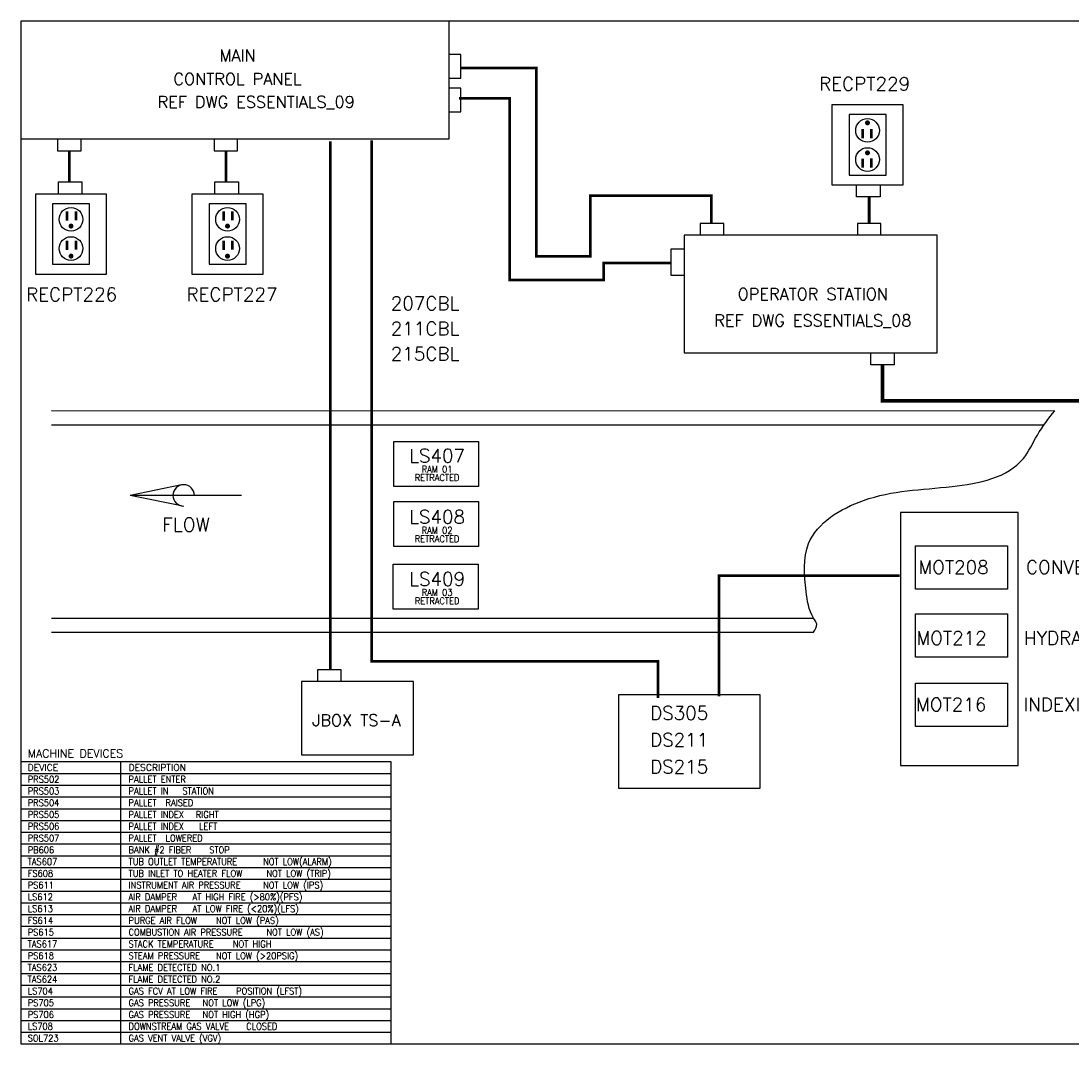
# Model space of a CAD drawing. Header units: inches. Extents: x 0 to 30, y 0 to 19.
# Tile 1 of 2: x 0 to 19.5, y 0 to 19. Entities that reach past the tile are written whole.
import ezdxf
from ezdxf.enums import TextEntityAlignment as Align

# ---------------------------------------------------------------- set-up
doc = ezdxf.new("R2010")
doc.units = ezdxf.units.IN
doc.header["$MEASUREMENT"] = 0
for name, color, linetype in [('MISC', 30, 'Continuous'), ('PDESC', 141, 'Continuous'), ('PSYMS', 7, 'Continuous'), ('PTAG', 30, 'Continuous'), ('REFDWG', 6, 'Continuous')]:
    doc.layers.add(name, color=color, linetype=linetype)
doc.layers.add('Viewports', color=3, linetype='Continuous', plot=False)
doc.styles.add('LEGACY', font='romans.shx')
doc.styles.add('ROMANS', font='ROMANS')
doc.styles.add('WD', font='romans.shx')

# ---------------------------------------------------------------- blocks, each defined once
blk = doc.blocks.new('MMREFDWG')
at = {"style": 'LEGACY', "width": 0.9, "flags": 8}
blk.add_attdef('REF_DWG', (0, 0), '', height=0.1, dxfattribs=at)
blk = doc.blocks.new('MMPTAG')
at = {"style": 'WD', "width": 0.9, "flags": 8}
for tag, p in [('P_TAG1', (-0.125, 0)), ('DESC1', (0.75, 0)), ('DESC2', (0.75, -0.188)), ('DESC3', (0.75, -0.375))]:
    blk.add_attdef(tag, p, '', height=0.125, dxfattribs=at)
at = {"linetype": 'Continuous', "style": 'WD', "flags": 1}
for tag, p in [('P_MFG', (-0.123, -0.169)), ('P_CAT', (-0.123, -0.103))]:
    blk.add_attdef(tag, text='', height=0.05, dxfattribs=at).set_placement(p, align=Align.MIDDLE)
at = {"linetype": 'Continuous', "style": 'WD', "flags": 9}
for tag, p in [('WDBLKNAM', (-0.123, -0.069)), ('P_ASSYCODE', (-0.123, -0.216))]:
    blk.add_attdef(tag, text='', height=0.01, dxfattribs=at).set_placement(p, align=Align.CENTER)
blk = doc.blocks.new('wd_ptag')
at = {"style": 'WD', "width": 0.9, "flags": 1}
blk.add_attdef('P_ITEM', text='', height=0.125, dxfattribs=at).set_placement((0, 0.469), align=Align.CENTER)
at = {"style": 'WD'}
for tag, width, p in [('INST', 0.8, (0, 0.312)), ('LOC', 0.8, (0, 0.156)), ('P_TAG1', 0.9, (0, 0)), ('DESC1', 0.9, (0, -0.188)), ('DESC2', 0.9, (0, -0.344)), ('DESC3', 0.9, (0, -0.5)), ('MFG', 0.9, (0, -0.656)), ('CAT', 0.9, (0, -0.812))]:
    blk.add_attdef(tag, text='', height=0.125, dxfattribs=dict(at, width=width)).set_placement(p, align=Align.CENTER)
at = {"linetype": 'Continuous', "style": 'WD'}
for tag, flags, p in [('RATING1', 9, (0.344, -0.171)), ('RATING2', 9, (0.344, -0.187)), ('RATING4', 9, (0.344, -0.202)), ('RATING10', 9, (0.344, -0.312)), ('RATING12', 9, (0.344, -0.327)), ('RATING11', 9, (0.344, -0.343)), ('RATING3', 9, (0.344, -0.218)), ('RATING8', 9, (0.344, -0.234)), ('RATING7', 9, (0.344, -0.249)), ('RATING6', 9, (0.344, -0.265)), ('RATING5', 9, (0.344, -0.281)), ('RATING9', 9, (0.344, -0.296)), ('WDBLKNAM', 1, (0.359, -0.369)), ('ASSYCODE', 9, (0.016, -0.859))]:
    blk.add_attdef(tag, text='', height=0.01, dxfattribs=dict(at, flags=flags)).set_placement(p, align=Align.CENTER)

msp = doc.modelspace()

# ---------------------------------------------------------------- linework, layer by layer
for p, q in [((8.177, 18.395), (7.958, 18.395)), ((8.177, 17.957), (8.177, 18.395)), ((7.958, 17.957), (8.177, 17.957)), ((8.177, 17.77), (7.958, 17.77)), ((8.177, 17.332), (8.177, 17.77)), ((15.083, 17.467), (16.395, 17.467)), ((15.083, 15.967), (15.083, 17.467)), ((16.395, 17.467), (16.395, 15.967)), ((7.958, 17.332), (8.177, 17.332)), ((0.68, 16.828), (0.68, 16.609)), ((1.118, 16.609), (1.118, 16.828)), ((3.59, 16.828), (3.59, 16.609)), ((4.028, 16.609), (4.028, 16.828)), ((0.68, 16.609), (1.118, 16.609)), ((3.59, 16.609), (4.028, 16.609)), ((0.696, 16.027), (1.133, 16.027)), ((0.696, 15.808), (0.696, 16.027)), ((1.133, 16.027), (1.133, 15.808)), ((3.606, 16.027), (4.043, 16.027)), ((3.606, 15.808), (3.606, 16.027)), ((4.043, 16.027), (4.043, 15.808)), ((16.395, 15.967), (15.083, 15.967)), ((15.536, 15.748), (15.536, 15.967)), ((15.973, 15.967), (15.973, 15.748)), ((0.274, 14.308), (0.274, 15.808)), ((0.274, 15.808), (1.586, 15.808)), ((1.586, 15.808), (1.586, 14.308)), ((3.184, 15.808), (4.496, 15.808)), ((3.184, 14.308), (3.184, 15.808)), ((4.496, 15.808), (4.496, 14.308)), ((15.973, 15.748), (15.536, 15.748)), ((13.066, 15.254), (12.629, 15.254)), ((12.629, 15.254), (12.629, 15.036)), ((13.066, 15.036), (13.066, 15.254)), ((15.989, 15.254), (15.552, 15.254)), ((15.552, 15.254), (15.552, 15.036)), ((15.989, 15.036), (15.989, 15.254)), ((12.088, 14.289), (12.088, 14.783)), ((12.088, 14.783), (12.335, 14.783)), ((1.586, 14.308), (0.274, 14.308)), ((4.496, 14.308), (3.184, 14.308)), ((12.326, 14.289), (12.088, 14.289)), ((15.799, 12.629), (15.799, 12.848)), ((16.236, 12.848), (16.236, 12.629)), ((16.236, 12.629), (15.799, 12.629)), ((0.567, 11.776), (19.223, 11.775)), ((0.567, 11.513), (19.023, 11.513)), ((2.985, 10.394), (2.029, 10.199)), ((3.224, 10.199), (2.029, 10.199)), ((2.985, 10.004), (2.029, 10.199)), ((2.985, 10.004), (2.029, 10.199)), ((4.099, 10.199), (2.1, 10.199)), ((0.567, 7.919), (14.738, 7.919)), ((0.567, 7.656), (14.738, 7.656)), ((5.95, 6.957), (5.513, 6.957)), ((5.513, 6.957), (5.513, 6.738)), ((5.95, 6.738), (5.95, 6.957))]:
    msp.add_line(p, q)
for points in [[(0, 19.02), (0, 16.832), (7.958, 16.832), (7.958, 19.02)], [(15.395, 17.28), (15.395, 16.155), (16.083, 16.155), (16.083, 17.28)], [(1.274, 14.496), (1.274, 15.621), (0.586, 15.621), (0.586, 14.496)], [(4.184, 14.496), (4.184, 15.621), (3.496, 15.621), (3.496, 14.496)], [(12.333, 15.036), (12.333, 12.848), (17.036, 12.848), (17.036, 15.036)], [(6.929, 11.2), (8.509, 11.2), (8.509, 10.365), (6.929, 10.365)], [(6.929, 10.086), (8.509, 10.086), (8.509, 9.251), (6.929, 9.251)], [(16.35, 5.179), (18.538, 5.179), (18.538, 9.882), (16.35, 9.882)], [(16.629, 9.262), (18.342, 9.262), (18.342, 8.456), (16.629, 8.456)], [(6.922, 8.92), (8.503, 8.92), (8.503, 8.085), (6.922, 8.085)], [(16.629, 7.997), (18.342, 7.997), (18.342, 7.192), (16.629, 7.192)], [(5.217, 6.738), (5.217, 5.375), (7.295, 5.375), (7.295, 6.738)], [(16.629, 6.711), (18.342, 6.711), (18.342, 5.905), (16.629, 5.905)], [(11.114, 6.499), (13.739, 6.499), (13.739, 4.749), (11.114, 4.749)]]:
    msp.add_lwpolyline(points, close=True)
for points, const_width in [([(12.833, 15.27), (12.833, 15.77), (10.583, 15.77), (10.583, 14.645), (9.583, 14.645), (9.583, 18.145), (8.177, 18.145)], 0.05), ([(8.145, 17.582), (9.083, 17.582), (9.083, 14.207), (10.833, 14.207), (10.833, 14.52), (12.083, 14.52)], 0.05), ([(15.649, 17.009), (15.649, 16.839)], 0.05), ([(15.813, 17.014), (15.813, 16.839)], 0.05), ([(5.752, 6.968), (5.752, 16.781)], 0.05), ([(11.841, 6.435), (11.841, 7.112), (6.519, 7.112), (6.519, 16.804)], 0.05), ([(0.899, 16.609), (0.899, 16.027)], 0.05), ([(3.809, 16.609), (3.809, 16.027)], 0.05), ([(15.649, 16.46), (15.649, 16.291)], 0.05), ([(15.813, 16.466), (15.813, 16.291)], 0.05), ([(15.77, 15.254), (15.77, 15.748)], 0.05), ([(0.856, 15.309), (0.856, 15.484)], 0.05), ([(1.021, 15.315), (1.021, 15.484)], 0.05), ([(3.766, 15.309), (3.766, 15.484)], 0.05), ([(3.931, 15.315), (3.931, 15.484)], 0.05), ([(16.017, 12.629), (16.017, 11.957), (21.208, 11.957), (21.208, 15.507)], 0.07), ([(0.856, 14.761), (0.856, 14.936)], 0.05), ([(1.021, 14.767), (1.021, 14.936)], 0.05), ([(3.766, 14.761), (3.766, 14.936)], 0.05), ([(3.931, 14.767), (3.931, 14.936)], 0.05), ([(12.978, 6.462), (12.978, 8.709), (16.337, 8.709)], 0.05)]:
    msp.add_lwpolyline(points, dxfattribs=dict(const_width=const_width))
at = {"const_width": 0.0462}
for points in [[(15.716, 17.127, 1), (15.762, 17.127, 1)], [(15.716, 16.568, 1), (15.762, 16.568, 1)], [(0.953, 15.207, 1), (0.907, 15.207, 1)], [(3.863, 15.207, 1), (3.817, 15.207, 1)], [(0.953, 14.648, 1), (0.907, 14.648, 1)], [(3.863, 14.648, 1), (3.817, 14.648, 1)]]:
    msp.add_lwpolyline(points, format="xyb", close=True, dxfattribs=at)
for centre in [(15.739, 16.986), (15.739, 16.444), (0.93, 15.332), (3.84, 15.332), (0.93, 14.789), (3.84, 14.789)]:
    msp.add_circle(centre, 0.22)
msp.add_arc((3.025, 10.199), 0.199, 0.0001, 270)
msp.add_arc((3.025, 10.199), 0.199, 0.0001, 270)
msp.add_spline([(14.738, 7.656), (14.795, 7.807), (14.738, 7.919), (14.599, 8.414), (14.643, 9.303), (15.663, 10.106), (17.313, 10.366), (18.637, 10.886), (18.897, 11.32), (19.223, 11.775)], degree=3)
at = {"layer": 'PSYMS'}
for p, q in [((0, 5.25), (0, 0)), ((0, 5.25), (6.875, 5.25)), ((1.852, 5.257), (1.852, 0.007)), ((6.875, 5.25), (6.875, 0)), ((0, 5.031), (6.875, 5.031)), ((0, 4.812), (6.875, 4.812)), ((0, 4.594), (6.875, 4.594)), ((0, 4.375), (6.875, 4.375)), ((0, 4.156), (6.875, 4.156)), ((0, 3.938), (6.875, 3.938)), ((0, 3.719), (6.875, 3.719)), ((0, 3.5), (6.875, 3.5)), ((0, 3.281), (6.875, 3.281)), ((0, 3.062), (6.875, 3.062)), ((0, 2.844), (6.875, 2.844)), ((0, 2.625), (6.875, 2.625)), ((0, 2.406), (6.875, 2.406)), ((0, 2.188), (6.875, 2.188)), ((0, 1.969), (6.875, 1.969)), ((0, 1.75), (6.875, 1.75)), ((0, 1.531), (6.875, 1.531)), ((0, 1.312), (6.875, 1.312)), ((0, 1.094), (6.875, 1.094)), ((0, 0.875), (6.875, 0.875)), ((0, 0.656), (6.875, 0.656)), ((0, 0.438), (6.875, 0.438)), ((0, 0.219), (6.875, 0.219)), ((0, 0), (6.875, 0))]:
    msp.add_line(p, q, dxfattribs=at)
at = {"layer": 'Viewports'}
msp.add_lwpolyline([(0, 0), (30, 0), (30, 19.02), (0, 19.02)], close=True, dxfattribs=at)

# ---------------------------------------------------------------- block references
at = {"layer": 'PSYMS'}
ref = msp.add_blockref('MMPTAG', (14.963, 17.727), dxfattribs=at)
ref.add_attrib('P_TAG1', 'RECPT229', (14.838, 17.727), dxfattribs={"layer": 'PTAG', "height": 0.25, "style": 'WD', "flags": 8})
ref = msp.add_blockref('wd_ptag', (0.94, 13.812), dxfattribs=at)
ref.add_attrib('P_TAG1', 'RECPT226', dxfattribs={"layer": 'PTAG', "height": 0.25, "style": 'WD'}).set_placement((0.94, 13.812), align=Align.CENTER)
ref = msp.add_blockref('wd_ptag', (3.922, 13.812), dxfattribs=at)
ref.add_attrib('P_TAG1', 'RECPT227', dxfattribs={"layer": 'PTAG', "height": 0.25, "style": 'WD'}).set_placement((3.922, 13.812), align=Align.CENTER)
ref = msp.add_blockref('MMPTAG', (7, 13.645), dxfattribs=at)
ref.add_attrib('P_TAG1', '207CBL', (6.875, 13.645), dxfattribs={"layer": 'PTAG', "height": 0.25, "style": 'WD', "flags": 8})
ref = msp.add_blockref('MMPTAG', (7, 13.176), dxfattribs=at)
ref.add_attrib('P_TAG1', '211CBL', (6.875, 13.176), dxfattribs={"layer": 'PTAG', "height": 0.25, "style": 'WD', "flags": 8})
ref = msp.add_blockref('MMPTAG', (7, 12.707), dxfattribs=at)
ref.add_attrib('P_TAG1', '215CBL', (6.875, 12.707), dxfattribs={"layer": 'PTAG', "height": 0.25, "style": 'WD', "flags": 8})
ref = msp.add_blockref('wd_ptag', (7.736, 10.812), dxfattribs=at)
ref.add_attrib('P_TAG1', 'LS407', dxfattribs={"layer": 'PTAG', "height": 0.25, "style": 'WD'}).set_placement((7.736, 10.812), align=Align.CENTER)
ref.add_attrib('DESC1', 'RAM 01', dxfattribs={"layer": 'PDESC', "height": 0.125, "style": 'WD', "width": 0.9}).set_placement((7.736, 10.624), align=Align.CENTER)
ref.add_attrib('DESC2', 'RETRACTED', dxfattribs={"layer": 'PDESC', "height": 0.125, "style": 'WD', "width": 0.9}).set_placement((7.736, 10.468), align=Align.CENTER)
ref = msp.add_blockref('wd_ptag', (7.736, 9.675), dxfattribs=at)
ref.add_attrib('P_TAG1', 'LS408', dxfattribs={"layer": 'PTAG', "height": 0.25, "style": 'WD'}).set_placement((7.736, 9.675), align=Align.CENTER)
ref.add_attrib('DESC1', 'RAM 02', dxfattribs={"layer": 'PDESC', "height": 0.125, "style": 'WD', "width": 0.9}).set_placement((7.736, 9.488), align=Align.CENTER)
ref.add_attrib('DESC2', 'RETRACTED', dxfattribs={"layer": 'PDESC', "height": 0.125, "style": 'WD', "width": 0.9}).set_placement((7.736, 9.331), align=Align.CENTER)
ref = msp.add_blockref('MMPTAG', (16.81, 8.741), dxfattribs=at)
ref.add_attrib('P_TAG1', 'MOT208', (16.685, 8.741), dxfattribs={"layer": 'PTAG', "height": 0.25, "style": 'WD', "flags": 8})
ref.add_attrib('DESC1', 'CONVEYOR MOTOR', (18.685, 8.741), dxfattribs={"layer": 'PDESC', "height": 0.25, "style": 'WD', "flags": 8})
ref = msp.add_blockref('wd_ptag', (7.737, 8.52), dxfattribs=at)
ref.add_attrib('P_TAG1', 'LS409', dxfattribs={"layer": 'PTAG', "height": 0.25, "style": 'WD'}).set_placement((7.737, 8.52), align=Align.CENTER)
ref.add_attrib('DESC1', 'RAM 03', dxfattribs={"layer": 'PDESC', "height": 0.125, "style": 'WD', "width": 0.9}).set_placement((7.737, 8.333), align=Align.CENTER)
ref.add_attrib('DESC2', 'RETRACTED', dxfattribs={"layer": 'PDESC', "height": 0.125, "style": 'WD', "width": 0.9}).set_placement((7.737, 8.176), align=Align.CENTER)
ref = msp.add_blockref('MMPTAG', (16.773, 7.423), dxfattribs=at)
ref.add_attrib('P_TAG1', 'MOT212', (16.648, 7.423), dxfattribs={"layer": 'PTAG', "height": 0.25, "style": 'WD', "flags": 8})
ref.add_attrib('DESC1', 'HYDRAULIC MOTOR', (18.648, 7.423), dxfattribs={"layer": 'PDESC', "height": 0.25, "style": 'WD', "flags": 8})
ref = msp.add_blockref('MMPTAG', (11.821, 6.03), dxfattribs=at)
ref.add_attrib('P_TAG1', 'DS305', (11.696, 6.03), dxfattribs={"layer": 'PTAG', "height": 0.25, "style": 'WD', "flags": 8})
ref = msp.add_blockref('MMPTAG', (16.766, 6.187), dxfattribs=at)
ref.add_attrib('P_TAG1', 'MOT216', (16.641, 6.187), dxfattribs={"layer": 'PTAG', "height": 0.25, "style": 'WD', "flags": 8})
ref.add_attrib('DESC1', 'INDEXING MOTOR', (18.641, 6.187), dxfattribs={"layer": 'PDESC', "height": 0.25, "style": 'WD', "flags": 8})
ref = msp.add_blockref('MMPTAG', (11.821, 5.53), dxfattribs=at)
ref.add_attrib('P_TAG1', 'DS211', (11.696, 5.53), dxfattribs={"layer": 'PTAG', "height": 0.25, "style": 'WD', "flags": 8})
ref = msp.add_blockref('MMPTAG', (11.821, 5.03), dxfattribs=at)
ref.add_attrib('P_TAG1', 'DS215', (11.696, 5.03), dxfattribs={"layer": 'PTAG', "height": 0.25, "style": 'WD', "flags": 8})
ref = msp.add_blockref('MMPTAG', (0.25, 4.859), dxfattribs=at)
ref.add_attrib('P_TAG1', 'PRS502', (0.125, 4.859), dxfattribs={"layer": 'PTAG', "height": 0.125, "style": 'WD', "width": 0.9, "flags": 8})
ref.add_attrib('DESC1', 'PALLET ENTER', (2, 4.859), dxfattribs={"layer": 'PDESC', "height": 0.125, "style": 'WD', "width": 0.9, "flags": 8})
ref = msp.add_blockref('MMPTAG', (0.25, 4.641), dxfattribs=at)
ref.add_attrib('P_TAG1', 'PRS503', (0.125, 4.641), dxfattribs={"layer": 'PTAG', "height": 0.125, "style": 'WD', "width": 0.9, "flags": 8})
ref.add_attrib('DESC1', 'PALLET IN', (2, 4.641), dxfattribs={"layer": 'PDESC', "height": 0.125, "style": 'WD', "width": 0.9, "flags": 8})
ref.add_attrib('DESC2', 'STATION', (3, 4.641), dxfattribs={"layer": 'PDESC', "height": 0.125, "style": 'WD', "width": 0.9, "flags": 8})
ref = msp.add_blockref('MMPTAG', (0.25, 4.422), dxfattribs=at)
ref.add_attrib('P_TAG1', 'PRS504', (0.125, 4.422), dxfattribs={"layer": 'PTAG', "height": 0.125, "style": 'WD', "width": 0.9, "flags": 8})
ref.add_attrib('DESC1', 'PALLET', (2, 4.422), dxfattribs={"layer": 'PDESC', "height": 0.125, "style": 'WD', "width": 0.9, "flags": 8})
ref.add_attrib('DESC2', 'RAISED', (2.688, 4.422), dxfattribs={"layer": 'PDESC', "height": 0.125, "style": 'WD', "width": 0.9, "flags": 8})
ref = msp.add_blockref('MMPTAG', (0.25, 4.203), dxfattribs=at)
ref.add_attrib('P_TAG1', 'PRS505', (0.125, 4.203), dxfattribs={"layer": 'PTAG', "height": 0.125, "style": 'WD', "width": 0.9, "flags": 8})
ref.add_attrib('DESC1', 'PALLET INDEX', (2, 4.203), dxfattribs={"layer": 'PDESC', "height": 0.125, "style": 'WD', "width": 0.9, "flags": 8})
ref.add_attrib('DESC2', 'RIGHT', (3.25, 4.203), dxfattribs={"layer": 'PDESC', "height": 0.125, "style": 'WD', "width": 0.9, "flags": 8})
ref = msp.add_blockref('MMPTAG', (0.25, 3.984), dxfattribs=at)
ref.add_attrib('P_TAG1', 'PRS506', (0.125, 3.984), dxfattribs={"layer": 'PTAG', "height": 0.125, "style": 'WD', "width": 0.9, "flags": 8})
ref.add_attrib('DESC1', 'PALLET INDEX', (2, 3.984), dxfattribs={"layer": 'PDESC', "height": 0.125, "style": 'WD', "width": 0.9, "flags": 8})
ref.add_attrib('DESC2', 'LEFT', (3.312, 3.984), dxfattribs={"layer": 'PDESC', "height": 0.125, "style": 'WD', "width": 0.9, "flags": 8})
ref = msp.add_blockref('MMPTAG', (0.25, 3.766), dxfattribs=at)
ref.add_attrib('P_TAG1', 'PRS507', (0.125, 3.766), dxfattribs={"layer": 'PTAG', "height": 0.125, "style": 'WD', "width": 0.9, "flags": 8})
ref.add_attrib('DESC1', 'PALLET', (2, 3.766), dxfattribs={"layer": 'PDESC', "height": 0.125, "style": 'WD', "width": 0.9, "flags": 8})
ref.add_attrib('DESC2', 'LOWERED', (2.688, 3.766), dxfattribs={"layer": 'PDESC', "height": 0.125, "style": 'WD', "width": 0.9, "flags": 8})
ref = msp.add_blockref('MMPTAG', (0.25, 3.547), dxfattribs=at)
ref.add_attrib('P_TAG1', 'PB606', (0.125, 3.547), dxfattribs={"layer": 'PTAG', "height": 0.125, "style": 'WD', "width": 0.9, "flags": 8})
ref.add_attrib('DESC1', 'BANK #2 FIBER', (2, 3.547), dxfattribs={"layer": 'PDESC', "height": 0.125, "style": 'WD', "width": 0.9, "flags": 8})
ref.add_attrib('DESC2', 'STOP ', (3.5, 3.547), dxfattribs={"layer": 'PDESC', "height": 0.125, "style": 'WD', "width": 0.9, "flags": 8})
ref = msp.add_blockref('MMPTAG', (0.25, 3.328), dxfattribs=at)
ref.add_attrib('P_TAG1', 'TAS607', (0.125, 3.328), dxfattribs={"layer": 'PTAG', "height": 0.125, "style": 'WD', "width": 0.9, "flags": 8})
ref.add_attrib('DESC1', 'TUB OUTLET TEMPERATURE', (2, 3.328), dxfattribs={"layer": 'PDESC', "height": 0.125, "style": 'WD', "width": 0.9, "flags": 8})
ref.add_attrib('DESC2', 'NOT LOW(ALARM)', (4.5, 3.328), dxfattribs={"layer": 'PDESC', "height": 0.125, "style": 'WD', "width": 0.9, "flags": 8})
ref = msp.add_blockref('MMPTAG', (0.25, 3.109), dxfattribs=at)
ref.add_attrib('P_TAG1', 'FS608', (0.125, 3.109), dxfattribs={"layer": 'PTAG', "height": 0.125, "style": 'WD', "width": 0.9, "flags": 8})
ref.add_attrib('DESC1', 'TUB INLET TO HEATER FLOW', (2, 3.109), dxfattribs={"layer": 'PDESC', "height": 0.125, "style": 'WD', "width": 0.9, "flags": 8})
ref.add_attrib('DESC2', 'NOT LOW (TRIP)', (4.562, 3.109), dxfattribs={"layer": 'PDESC', "height": 0.125, "style": 'WD', "width": 0.9, "flags": 8})
ref = msp.add_blockref('MMPTAG', (0.25, 2.891), dxfattribs=at)
ref.add_attrib('P_TAG1', 'PS611', (0.125, 2.891), dxfattribs={"layer": 'PTAG', "height": 0.125, "style": 'WD', "width": 0.9, "flags": 8})
ref.add_attrib('DESC1', 'INSTRUMENT AIR PRESSURE', (2, 2.891), dxfattribs={"layer": 'PDESC', "height": 0.125, "style": 'WD', "width": 0.9, "flags": 8})
ref.add_attrib('DESC2', 'NOT LOW (IPS)', (4.5, 2.891), dxfattribs={"layer": 'PDESC', "height": 0.125, "style": 'WD', "width": 0.9, "flags": 8})
ref = msp.add_blockref('MMPTAG', (0.25, 2.672), dxfattribs=at)
ref.add_attrib('P_TAG1', 'LS612', (0.125, 2.672), dxfattribs={"layer": 'PTAG', "height": 0.125, "style": 'WD', "width": 0.9, "flags": 8})
ref.add_attrib('DESC1', 'AIR DAMPER', (2, 2.672), dxfattribs={"layer": 'PDESC', "height": 0.125, "style": 'WD', "width": 0.9, "flags": 8})
ref.add_attrib('DESC2', 'AT HIGH FIRE (>80%)(PFS)', (3.188, 2.672), dxfattribs={"layer": 'PDESC', "height": 0.125, "style": 'WD', "width": 0.9, "flags": 8})
ref = msp.add_blockref('MMPTAG', (0.25, 2.453), dxfattribs=at)
ref.add_attrib('P_TAG1', 'LS613', (0.125, 2.453), dxfattribs={"layer": 'PTAG', "height": 0.125, "style": 'WD', "width": 0.9, "flags": 8})
ref.add_attrib('DESC1', 'AIR DAMPER', (2, 2.453), dxfattribs={"layer": 'PDESC', "height": 0.125, "style": 'WD', "width": 0.9, "flags": 8})
ref.add_attrib('DESC2', 'AT LOW FIRE (<20%)(LFS)', (3.188, 2.453), dxfattribs={"layer": 'PDESC', "height": 0.125, "style": 'WD', "width": 0.9, "flags": 8})
ref = msp.add_blockref('MMPTAG', (0.25, 2.234), dxfattribs=at)
ref.add_attrib('P_TAG1', 'FS614', (0.125, 2.234), dxfattribs={"layer": 'PTAG', "height": 0.125, "style": 'WD', "width": 0.9, "flags": 8})
ref.add_attrib('DESC1', 'PURGE AIR FLOW', (2, 2.234), dxfattribs={"layer": 'PDESC', "height": 0.125, "style": 'WD', "width": 0.9, "flags": 8})
ref.add_attrib('DESC2', 'NOT LOW (PAS)', (3.625, 2.234), dxfattribs={"layer": 'PDESC', "height": 0.125, "style": 'WD', "width": 0.9, "flags": 8})
ref = msp.add_blockref('MMPTAG', (0.25, 2.016), dxfattribs=at)
ref.add_attrib('P_TAG1', 'PS615', (0.125, 2.016), dxfattribs={"layer": 'PTAG', "height": 0.125, "style": 'WD', "width": 0.9, "flags": 8})
ref.add_attrib('DESC1', 'COMBUSTION AIR PRESSURE', (2, 2.016), dxfattribs={"layer": 'PDESC', "height": 0.125, "style": 'WD', "width": 0.9, "flags": 8})
ref.add_attrib('DESC2', 'NOT LOW (AS)', (4.562, 2.016), dxfattribs={"layer": 'PDESC', "height": 0.125, "style": 'WD', "width": 0.9, "flags": 8})
ref = msp.add_blockref('MMPTAG', (0.25, 1.797), dxfattribs=at)
ref.add_attrib('P_TAG1', 'TAS617', (0.125, 1.797), dxfattribs={"layer": 'PTAG', "height": 0.125, "style": 'WD', "width": 0.9, "flags": 8})
ref.add_attrib('DESC1', 'STACK TEMPERATURE', (2, 1.797), dxfattribs={"layer": 'PDESC', "height": 0.125, "style": 'WD', "width": 0.9, "flags": 8})
ref.add_attrib('DESC2', 'NOT HIGH', (3.938, 1.797), dxfattribs={"layer": 'PDESC', "height": 0.125, "style": 'WD', "width": 0.9, "flags": 8})
ref = msp.add_blockref('MMPTAG', (0.25, 1.578), dxfattribs=at)
ref.add_attrib('P_TAG1', 'PS618', (0.125, 1.578), dxfattribs={"layer": 'PTAG', "height": 0.125, "style": 'WD', "width": 0.9, "flags": 8})
ref.add_attrib('DESC1', 'STEAM PRESSURE', (2, 1.578), dxfattribs={"layer": 'PDESC', "height": 0.125, "style": 'WD', "width": 0.9, "flags": 8})
ref.add_attrib('DESC2', 'NOT LOW (>20PSIG)', (3.625, 1.578), dxfattribs={"layer": 'PDESC', "height": 0.125, "style": 'WD', "width": 0.9, "flags": 8})
ref = msp.add_blockref('MMPTAG', (0.25, 1.359), dxfattribs=at)
ref.add_attrib('P_TAG1', 'TAS623', (0.125, 1.359), dxfattribs={"layer": 'PTAG', "height": 0.125, "style": 'WD', "width": 0.9, "flags": 8})
ref.add_attrib('DESC1', 'FLAME DETECTED NO.1', (2, 1.359), dxfattribs={"layer": 'PDESC', "height": 0.125, "style": 'WD', "width": 0.9, "flags": 8})
ref = msp.add_blockref('MMPTAG', (0.25, 1.141), dxfattribs=at)
ref.add_attrib('P_TAG1', 'TAS624', (0.125, 1.141), dxfattribs={"layer": 'PTAG', "height": 0.125, "style": 'WD', "width": 0.9, "flags": 8})
ref.add_attrib('DESC1', 'FLAME DETECTED NO.2', (2, 1.141), dxfattribs={"layer": 'PDESC', "height": 0.125, "style": 'WD', "width": 0.9, "flags": 8})
ref = msp.add_blockref('MMPTAG', (0.25, 0.922), dxfattribs=at)
ref.add_attrib('P_TAG1', 'LS704', (0.125, 0.922), dxfattribs={"layer": 'PTAG', "height": 0.125, "style": 'WD', "width": 0.9, "flags": 8})
ref.add_attrib('DESC1', 'GAS FCV AT LOW FIRE ', (2, 0.922), dxfattribs={"layer": 'PDESC', "height": 0.125, "style": 'WD', "width": 0.9, "flags": 8})
ref.add_attrib('DESC2', 'POSITION (LFST)', (4, 0.922), dxfattribs={"layer": 'PDESC', "height": 0.125, "style": 'WD', "width": 0.9, "flags": 8})
ref = msp.add_blockref('MMPTAG', (0.25, 0.703), dxfattribs=at)
ref.add_attrib('P_TAG1', 'PS705', (0.125, 0.703), dxfattribs={"layer": 'PTAG', "height": 0.125, "style": 'WD', "width": 0.9, "flags": 8})
ref.add_attrib('DESC1', 'GAS PRESSURE', (2, 0.703), dxfattribs={"layer": 'PDESC', "height": 0.125, "style": 'WD', "width": 0.9, "flags": 8})
ref.add_attrib('DESC2', 'NOT LOW (LPG)', (3.375, 0.703), dxfattribs={"layer": 'PDESC', "height": 0.125, "style": 'WD', "width": 0.9, "flags": 8})
ref = msp.add_blockref('MMPTAG', (0.25, 0.484), dxfattribs=at)
ref.add_attrib('P_TAG1', 'PS706', (0.125, 0.484), dxfattribs={"layer": 'PTAG', "height": 0.125, "style": 'WD', "width": 0.9, "flags": 8})
ref.add_attrib('DESC1', 'GAS PRESSURE', (2, 0.484), dxfattribs={"layer": 'PDESC', "height": 0.125, "style": 'WD', "width": 0.9, "flags": 8})
ref.add_attrib('DESC2', 'NOT HIGH (HGP)', (3.375, 0.484), dxfattribs={"layer": 'PDESC', "height": 0.125, "style": 'WD', "width": 0.9, "flags": 8})
ref = msp.add_blockref('MMPTAG', (0.25, 0.266), dxfattribs=at)
ref.add_attrib('P_TAG1', 'LS708', (0.125, 0.266), dxfattribs={"layer": 'PTAG', "height": 0.125, "style": 'WD', "width": 0.9, "flags": 8})
ref.add_attrib('DESC1', 'DOWNSTREAM GAS VALVE', (2, 0.266), dxfattribs={"layer": 'PDESC', "height": 0.125, "style": 'WD', "width": 0.9, "flags": 8})
ref.add_attrib('DESC2', 'CLOSED', (4.188, 0.266), dxfattribs={"layer": 'PDESC', "height": 0.125, "style": 'WD', "width": 0.9, "flags": 8})
ref = msp.add_blockref('MMPTAG', (0.25, 0.047), dxfattribs=at)
ref.add_attrib('P_TAG1', 'SOL723', (0.125, 0.047), dxfattribs={"layer": 'PTAG', "height": 0.125, "style": 'WD', "width": 0.9, "flags": 8})
ref.add_attrib('DESC1', 'GAS VENT VALVE (VGV)', (2, 0.047), dxfattribs={"layer": 'PDESC', "height": 0.125, "style": 'WD', "width": 0.9, "flags": 8})
at = {"layer": 'REFDWG'}
ref = msp.add_blockref('MMREFDWG', (2.54, 17.405), dxfattribs=at)
ref.add_attrib('REF_DWG', 'REF DWG ESSENTIALS_09', (2.54, 17.405), dxfattribs={"layer": '0', "height": 0.21875, "style": 'ROMANS', "flags": 8})
ref = msp.add_blockref('MMREFDWG', (14.723, 13.442), dxfattribs=at)
ref.add_attrib('REF_DWG', 'REF DWG ESSENTIALS_08', dxfattribs={"layer": '0', "height": 0.21875, "style": 'ROMANS', "flags": 8}).set_placement((14.723, 13.442), align=Align.MIDDLE)

# ---------------------------------------------------------------- texts
at = {"style": 'ROMANS'}
for s, height, p in [('MAIN', 0.2188, (4.025, 18.379)), ('CONTROL PANEL', 0.21875, (4.025, 17.942)), ('OPERATOR STATION', 0.21875, (14.723, 13.942)), ('JBOX TS-A', 0.2188, (6.237, 6.019))]:
    msp.add_text(s, height=height, dxfattribs=at).set_placement(p, align=Align.MIDDLE)
msp.add_text('FLOW', height=0.255, dxfattribs=at).set_placement((2.624, 9.656), align=Align.MIDDLE_LEFT)
at = {"layer": 'MISC', "style": 'ROMANS'}
for s, height, p in [('MACHINE DEVICES', 0.15, (0.125, 5.328)), ('DEVICE', 0.125, (0.125, 5.078)), ('DESCRIPTION', 0.125, (2, 5.078))]:
    msp.add_text(s, height=height, dxfattribs=at).set_placement(p)

doc.saveas('drawing.dxf')
